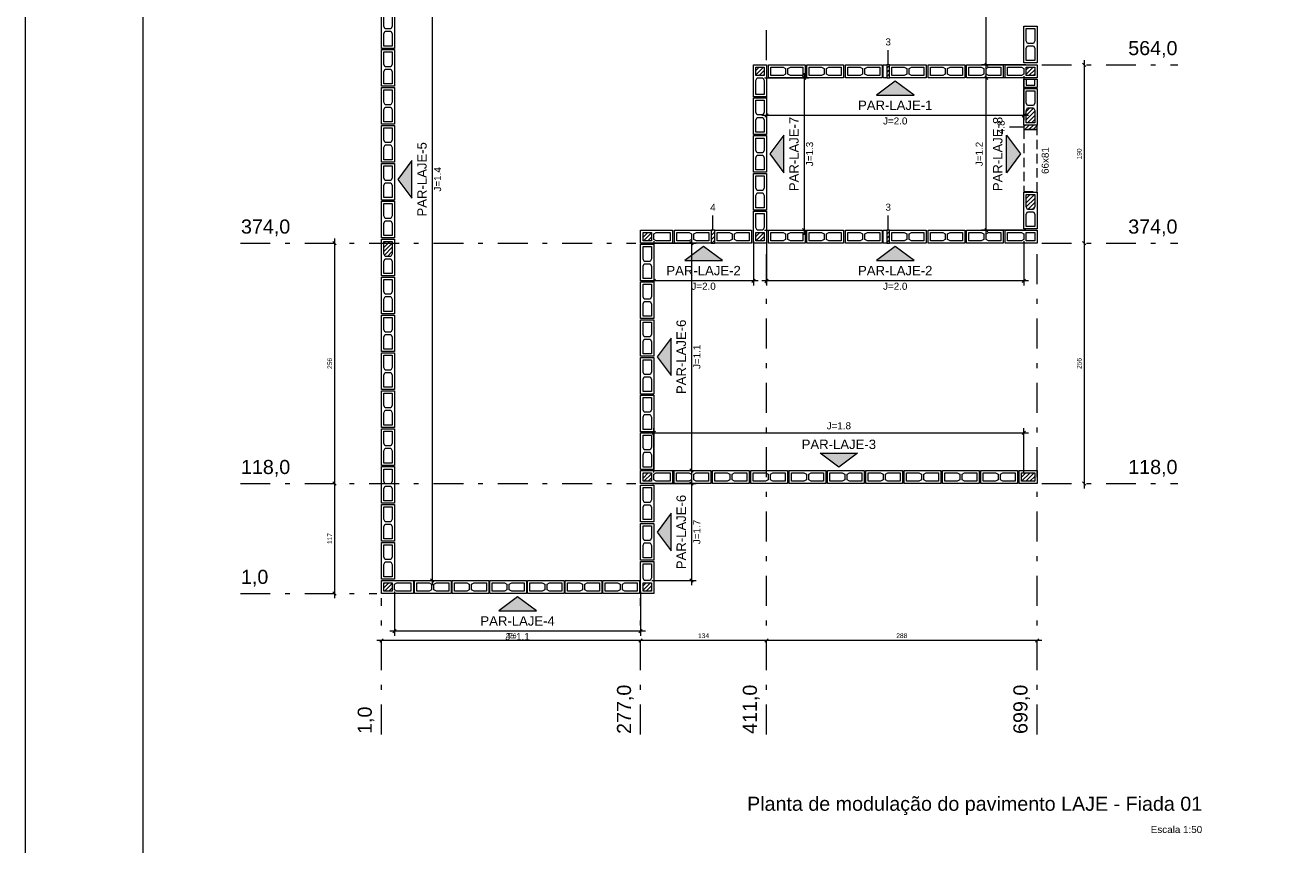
# Model space of a CAD drawing. Header units: millimetres. Extents: x 337 to 624, y -381 to -65.
# Tile 126 of 139: x 442 to 469, y -95 to -77. Entities that reach past the tile are written whole.
import ezdxf

# ---------------------------------------------------------------- set-up
doc = ezdxf.new("R2010")
doc.units = ezdxf.units.MM
doc.header["$MEASUREMENT"] = 0
doc.linetypes.add('DASHDOT2', pattern=[1.27, 0.635, -0.3175, 0, -0.3175])
doc.linetypes.add('JIS_02_2.0', pattern=[0.3, 0.2, -0.1])
for name, color, linetype, lineweight in [('Cotas', 7, 'Continuous', 5), ('Nível 1', 142, 'Continuous', 0), ('PA-Ajustes', 8, 'Continuous', 5), ('PA-Eixos', 9, 'DASHDOT2', 13), ('PA-Graute', 8, 'Continuous', 0), ('PA-Portas', 6, 'JIS_02_2.0', 0), ('PA-Títulos', 7, 'Continuous', 0), ('PE-Contrafiamento L', 1, 'Continuous', 13), ('PE-Inteiro', 7, 'Continuous', 5), ('PE-Meio', 1, 'Continuous', 5), ('PE-Pastilha', 3, 'Continuous', 5), ('PE-Textos paredes', 7, 'Continuous', 5), ('PRANCHA 01', 7, 'Continuous', 20), ('Texto da cota', 7, 'Continuous', 0), ('Textos', 7, 'Continuous', 5)]:
    doc.layers.add(name, color=color, linetype=linetype, lineweight=lineweight)
doc.styles.add('Arial', font='arial.ttf')
pattern_1 = [(45, (385.778884, -227.246476), (-0.044194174, 0.044194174), [])]

msp = doc.modelspace()

# ---------------------------------------------------------------- hatches: boundary and pattern name
at = {"layer": 'PA-Ajustes', "linetype": 'Continuous'}
h = msp.add_hatch(dxfattribs=at)
h.set_pattern_fill('ANSI31', color=8, scale=0.5, style=0)
h.set_pattern_definition(pattern_1)
h.paths.add_polyline_path([(459.9952, -77.9133), (459.9952, -78.1933), (460.0552, -78.1933), (460.0552, -77.9133)])
h = msp.add_hatch(dxfattribs=at)
h.set_pattern_fill('ANSI31', color=8, scale=0.5, style=0)
h.set_pattern_definition(pattern_1)
h.paths.add_polyline_path([(463.1952, -79.1973), (462.9152, -79.1973), (462.9152, -79.2933), (463.1952, -79.2933)])
h = msp.add_hatch(dxfattribs=at)
h.set_pattern_fill('ANSI31', color=8, scale=0.5, style=0)
h.set_pattern_definition(pattern_1)
h.paths.add_polyline_path([(456.255, -81.4333), (456.255, -81.7133), (456.3352, -81.7133), (456.3352, -81.4333)])
h = msp.add_hatch(dxfattribs=at)
h.set_pattern_fill('ANSI31', color=8, scale=0.5, style=0)
h.set_pattern_definition(pattern_1)
h.paths.add_polyline_path([(459.9952, -81.4333), (459.9952, -81.7133), (460.0552, -81.7133), (460.0552, -81.4333)])
at = {"layer": 'PA-Graute', "linetype": 'Continuous'}
h = msp.add_hatch(dxfattribs=at)
h.set_pattern_fill('ANSI31', color=8, scale=0.5, style=0)
h.set_pattern_definition(pattern_1)
h.paths.add_polyline_path([(457.3852, -77.9633), (457.3852, -78.1433), (457.2052, -78.1433), (457.2052, -77.9633)])
h = msp.add_hatch(dxfattribs=at)
h.set_pattern_fill('ANSI31', color=8, scale=0.5, style=0)
h.set_pattern_definition(pattern_1)
h.paths.add_polyline_path([(463.1452, -78.1433), (462.9652, -78.1433), (462.9652, -77.9633), (463.1452, -77.9633)])
h = msp.add_hatch(dxfattribs=at)
h.set_pattern_fill('ANSI31', color=8, scale=0.5, style=0)
h.set_pattern_definition(pattern_1)
h.paths.add_polyline_path([(462.9652, -79.1473), (462.9652, -78.8843), (462.9932, -78.8323), (463.1172, -78.8323), (463.1452, -78.8843), (463.1452, -79.1473)])
h = msp.add_hatch(dxfattribs=at)
h.set_pattern_fill('ANSI31', color=8, scale=0.5, style=0)
h.set_pattern_definition(pattern_1)
h.paths.add_polyline_path([(463.1452, -80.6793), (463.1452, -80.9423), (463.1172, -80.9943), (462.9932, -80.9943), (462.9652, -80.9423), (462.9652, -80.6793)])
h = msp.add_hatch(dxfattribs=at)
h.set_pattern_fill('ANSI31', color=8, scale=0.5, style=0)
h.set_pattern_definition(pattern_1)
h.paths.add_polyline_path([(454.805, -81.4833), (454.985, -81.4833), (454.985, -81.6633), (454.805, -81.6633)])
h = msp.add_hatch(dxfattribs=at)
h.set_pattern_fill('ANSI31', color=8, scale=0.5, style=0)
h.set_pattern_definition(pattern_1)
h.paths.add_polyline_path([(457.2052, -81.6633), (457.2052, -81.4833), (457.3852, -81.4833), (457.3852, -81.6633)])
h = msp.add_hatch(dxfattribs=at)
h.set_pattern_fill('ANSI31', color=8, scale=0.5, style=0)
h.set_pattern_definition(pattern_1)
h.paths.add_polyline_path([(449.465, -81.678), (449.465, -81.941), (449.437, -81.993), (449.313, -81.993), (449.285, -81.941), (449.285, -81.678)])
h = msp.add_hatch(dxfattribs=at)
h.set_pattern_fill('ANSI31', color=8, scale=0.5, style=0)
h.set_pattern_definition(pattern_1)
h.paths.add_polyline_path([(454.805, -86.6035), (454.985, -86.6035), (454.985, -86.7835), (454.805, -86.7835)])
h = msp.add_hatch(dxfattribs=at)
h.set_pattern_fill('ANSI31', color=8, scale=0.5, style=0)
h.set_pattern_definition(pattern_1)
h.paths.add_polyline_path([(463.1452, -86.7835), (462.8652, -86.7835), (462.8652, -86.6035), (463.1452, -86.6035)])
h = msp.add_hatch(dxfattribs=at)
h.set_pattern_fill('ANSI31', color=8, scale=0.5, style=0)
h.set_pattern_definition(pattern_1)
h.paths.add_polyline_path([(449.285, -88.9435), (449.465, -88.9435), (449.465, -89.1235), (449.285, -89.1235)])
h = msp.add_hatch(dxfattribs=at)
h.set_pattern_fill('ANSI31', color=8, scale=0.5, style=0)
h.set_pattern_definition(pattern_1)
h.paths.add_polyline_path([(454.805, -89.1235), (454.805, -88.9435), (454.985, -88.9435), (454.985, -89.1235)])
at = {"layer": 'PE-Textos paredes', "linetype": 'Continuous'}
for points in [[(460.1752, -78.2633), (459.7752, -78.5633), (460.5752, -78.5633)], [(457.5052, -79.8133), (457.8052, -80.2133), (457.8052, -79.4133)], [(462.8452, -79.8133), (462.5452, -80.2133), (462.5452, -79.4133)], [(449.585, -80.3534), (449.885, -80.7534), (449.885, -79.9534)], [(456.0951, -81.7833), (455.6951, -82.0833), (456.4951, -82.0833)], [(460.1752, -81.7833), (459.7752, -82.0833), (460.5752, -82.0833)], [(455.105, -84.1334), (455.405, -84.5334), (455.405, -83.7334)], [(458.9751, -86.4835), (458.5751, -86.1835), (459.3751, -86.1835)], [(455.105, -87.8635), (455.405, -88.2635), (455.405, -87.4635)], [(452.135, -89.2435), (451.735, -89.5435), (452.535, -89.5435)]]:
    msp.add_hatch(color=7, dxfattribs=at).paths.add_polyline_path(points)

# ---------------------------------------------------------------- linework, layer by layer
at = {"layer": 'Cotas'}
for p, q in [((450.315, -71.7133), (450.315, -88.9935)), ((462.1152, -78.0133), (462.1152, -72.9733)), ((464.1952, -77.8133), (464.1952, -81.8133)), ((458.2352, -78.0933), (458.2352, -81.5333)), ((462.9552, -77.9133), (462.0152, -77.9133)), ((462.1505, -77.9487), (462.0798, -77.8779)), ((462.1152, -81.5333), (462.1152, -78.0933)), ((464.1598, -77.8779), (464.2305, -77.9487)), ((457.3952, -78.1933), (458.3352, -78.1933)), ((457.4352, -78.1533), (457.4352, -79.0933)), ((458.1998, -78.1579), (458.2705, -78.2287)), ((462.9552, -78.1933), (462.0152, -78.1933)), ((462.1505, -78.2287), (462.0798, -78.1579)), ((462.9152, -78.1533), (462.9152, -79.0933)), ((463.0152, -78.9933), (457.3352, -78.9933)), ((457.4705, -78.9579), (457.3998, -79.0287)), ((462.9505, -78.9579), (462.8798, -79.0287)), ((448.235, -81.6133), (448.235, -86.9335)), ((455.835, -81.6133), (455.835, -86.6535)), ((457.3952, -81.4333), (458.3352, -81.4333)), ((458.1998, -81.3979), (458.2705, -81.4687)), ((462.9552, -81.4333), (462.0152, -81.4333)), ((462.1505, -81.4687), (462.0798, -81.3979)), ((464.1952, -81.6133), (464.1952, -86.9335)), ((448.1996, -81.6779), (448.2703, -81.7487)), ((454.995, -81.7133), (455.935, -81.7133)), ((455.035, -81.6733), (455.035, -82.6133)), ((455.7996, -81.6779), (455.8703, -81.7487)), ((457.1552, -81.6733), (457.1552, -82.6133)), ((457.4352, -81.6733), (457.4352, -82.6133)), ((462.9152, -81.6733), (462.9152, -82.6133)), ((464.1598, -81.6779), (464.2305, -81.7487)), ((464.1598, -81.6779), (464.2305, -81.7487)), ((457.2552, -82.5133), (454.935, -82.5133)), ((455.0703, -82.4779), (454.9996, -82.5487)), ((457.1905, -82.4779), (457.1198, -82.5487)), ((463.0152, -82.5133), (457.3352, -82.5133)), ((457.4705, -82.4779), (457.3998, -82.5487)), ((462.9505, -82.4779), (462.8798, -82.5487)), ((455.035, -86.5935), (455.035, -85.6535)), ((462.9152, -86.5935), (462.9152, -85.6535)), ((454.935, -85.7535), (463.0152, -85.7535)), ((454.9996, -85.7889), (455.0703, -85.7181)), ((462.8798, -85.7889), (462.9505, -85.7181)), ((448.235, -86.7335), (448.235, -89.2735)), ((454.995, -86.5535), (455.935, -86.5535)), ((455.7996, -86.5181), (455.8703, -86.5889)), ((455.835, -86.7335), (455.835, -88.9935)), ((448.1996, -86.7981), (448.2703, -86.8689)), ((448.1996, -86.7981), (448.2703, -86.8689)), ((454.995, -86.8335), (455.935, -86.8335)), ((455.7996, -86.7981), (455.8703, -86.8689)), ((464.1598, -86.7981), (464.2305, -86.8689)), ((449.475, -88.8935), (450.415, -88.8935)), ((450.2796, -88.8581), (450.3503, -88.9289)), ((454.995, -88.8935), (455.935, -88.8935)), ((455.7996, -88.8581), (455.8703, -88.9289)), ((448.1996, -89.1381), (448.2703, -89.2089)), ((449.515, -89.1335), (449.515, -90.0735)), ((454.755, -89.1335), (454.755, -90.0735)), ((454.855, -89.9735), (449.415, -89.9735)), ((449.5503, -89.9381), (449.4796, -90.0089)), ((454.7903, -89.9381), (454.7196, -90.0089)), ((454.855, -90.1735), (449.135, -90.1735)), ((449.2703, -90.1381), (449.1996, -90.2089)), ((457.5352, -90.1735), (454.655, -90.1735)), ((454.7903, -90.1381), (454.7196, -90.2089)), ((454.7903, -90.1381), (454.7196, -90.2089)), ((463.2952, -90.1735), (457.3352, -90.1735)), ((457.4705, -90.1381), (457.3998, -90.2089)), ((457.4705, -90.1381), (457.3998, -90.2089)), ((463.2305, -90.1381), (463.1598, -90.2089))]:
    msp.add_line(p, q, dxfattribs=at)
for points in [[(460.0252, -77.9033), (460.0252, -77.6033)], [(462.9052, -79.2453), (462.6052, -79.2453)], [(456.2951, -81.4233), (456.2951, -81.1233)], [(460.0252, -81.4233), (460.0252, -81.1233)]]:
    msp.add_lwpolyline(points, dxfattribs=at)
at = {"layer": 'PA-Ajustes', "linetype": 'Continuous'}
for points in [[(459.9952, -77.9133), (459.9952, -78.1933), (460.0552, -78.1933), (460.0552, -77.9133), (459.9952, -77.9133)], [(463.1952, -79.1973), (462.9152, -79.1973), (462.9152, -79.2933), (463.1952, -79.2933), (463.1952, -79.1973)], [(456.255, -81.4333), (456.255, -81.7133), (456.3352, -81.7133), (456.3352, -81.4333), (456.255, -81.4333)], [(459.9952, -81.4333), (459.9952, -81.7133), (460.0552, -81.7133), (460.0552, -81.4333), (459.9952, -81.4333)]]:
    msp.add_lwpolyline(points, dxfattribs=at)
at = {"layer": 'PA-Eixos'}
for p, q in [((457.4352, -77.8133), (457.4352, -68.5333)), ((463.2952, -77.9133), (466.1952, -77.9133)), ((446.235, -81.7133), (454.655, -81.7133)), ((457.4352, -92.1735), (457.4352, -81.8133)), ((463.1952, -92.1735), (463.1952, -81.8133)), ((463.2952, -81.7133), (466.1952, -81.7133)), ((446.235, -86.8335), (454.655, -86.8335)), ((463.2952, -86.8335), (466.1952, -86.8335)), ((446.235, -89.1735), (449.135, -89.1735)), ((449.235, -92.1735), (449.235, -89.2735)), ((454.755, -92.1735), (454.755, -89.2735))]:
    msp.add_line(p, q, dxfattribs=at)
at = {"layer": 'PA-Portas'}
msp.add_lwpolyline([(463.1952, -79.2933), (462.9152, -79.2933), (462.9152, -80.6133), (463.1952, -80.6133), (463.1952, -79.2933)], dxfattribs=at)
at = {"layer": 'PE-Contrafiamento L', "linetype": 'Continuous'}
for points in [[(457.4352, -77.9133), (457.4352, -78.5933), (457.1552, -78.5933), (457.1552, -77.9133), (457.4352, -77.9133)], [(463.1952, -78.1933), (462.5152, -78.1933), (462.5152, -77.9133), (463.1952, -77.9133), (463.1952, -78.1933)], [(457.1552, -81.7133), (457.1552, -81.0333), (457.4352, -81.0333), (457.4352, -81.7133), (457.1552, -81.7133)], [(454.755, -81.4333), (455.435, -81.4333), (455.435, -81.7133), (454.755, -81.7133), (454.755, -81.4333)], [(463.1952, -81.7133), (462.5152, -81.7133), (462.5152, -81.4333), (463.1952, -81.4333), (463.1952, -81.7133)], [(454.755, -86.5535), (455.435, -86.5535), (455.435, -86.8335), (454.755, -86.8335), (454.755, -86.5535)], [(454.755, -89.1735), (454.755, -88.4935), (455.035, -88.4935), (455.035, -89.1735), (454.755, -89.1735)], [(449.235, -88.8935), (449.915, -88.8935), (449.915, -89.1735), (449.235, -89.1735), (449.235, -88.8935)]]:
    msp.add_lwpolyline(points, dxfattribs=at)
at = {"layer": 'PE-Contrafiamento L', "linetype": 'Continuous', "lineweight": 5}
for points in [[(457.3852, -77.9633), (457.3852, -78.1433), (457.2052, -78.1433), (457.2052, -77.9633), (457.3852, -77.9633)], [(462.9152, -78.1153), (462.8632, -78.1433), (462.5652, -78.1433), (462.5652, -77.9633), (462.8632, -77.9633), (462.9152, -77.9913), (462.9152, -78.1153)], [(463.1452, -78.1433), (462.9652, -78.1433), (462.9652, -77.9633), (463.1452, -77.9633), (463.1452, -78.1433)], [(457.3572, -78.1933), (457.3852, -78.2453), (457.3852, -78.5433), (457.2052, -78.5433), (457.2052, -78.2453), (457.2332, -78.1933), (457.3572, -78.1933)], [(457.2332, -81.4333), (457.2052, -81.3813), (457.2052, -81.0833), (457.3852, -81.0833), (457.3852, -81.3813), (457.3572, -81.4333), (457.2332, -81.4333)], [(454.805, -81.4833), (454.985, -81.4833), (454.985, -81.6633), (454.805, -81.6633), (454.805, -81.4833)], [(455.035, -81.5113), (455.087, -81.4833), (455.385, -81.4833), (455.385, -81.6633), (455.087, -81.6633), (455.035, -81.6353), (455.035, -81.5113)], [(457.2052, -81.6633), (457.2052, -81.4833), (457.3852, -81.4833), (457.3852, -81.6633), (457.2052, -81.6633)], [(462.9152, -81.6353), (462.8632, -81.6633), (462.5652, -81.6633), (462.5652, -81.4833), (462.8632, -81.4833), (462.9152, -81.5113), (462.9152, -81.6353)], [(463.1452, -81.6633), (462.9652, -81.6633), (462.9652, -81.4833), (463.1452, -81.4833), (463.1452, -81.6633)], [(454.805, -86.6035), (454.985, -86.6035), (454.985, -86.7835), (454.805, -86.7835), (454.805, -86.6035)], [(455.035, -86.6315), (455.087, -86.6035), (455.385, -86.6035), (455.385, -86.7835), (455.087, -86.7835), (455.035, -86.7555), (455.035, -86.6315)], [(454.833, -88.8935), (454.805, -88.8415), (454.805, -88.5435), (454.985, -88.5435), (454.985, -88.8415), (454.957, -88.8935), (454.833, -88.8935)], [(449.285, -88.9435), (449.465, -88.9435), (449.465, -89.1235), (449.285, -89.1235), (449.285, -88.9435)], [(449.515, -88.9715), (449.567, -88.9435), (449.865, -88.9435), (449.865, -89.1235), (449.567, -89.1235), (449.515, -89.0955), (449.515, -88.9715)], [(454.805, -89.1235), (454.805, -88.9435), (454.985, -88.9435), (454.985, -89.1235), (454.805, -89.1235)]]:
    msp.add_lwpolyline(points, dxfattribs=at)
at = {"layer": 'PE-Inteiro', "linetype": 'Continuous'}
for points in [[(449.235, -77.5643), (449.235, -76.7843), (449.515, -76.7843), (449.515, -77.5643), (449.235, -77.5643)], [(463.1952, -77.0933), (463.1952, -77.8733), (462.9152, -77.8733), (462.9152, -77.0933), (463.1952, -77.0933)], [(449.235, -78.3716), (449.235, -77.5916), (449.515, -77.5916), (449.515, -78.3716), (449.235, -78.3716)], [(457.4752, -77.9133), (458.2552, -77.9133), (458.2552, -78.1933), (457.4752, -78.1933), (457.4752, -77.9133)], [(458.2952, -77.9133), (459.0752, -77.9133), (459.0752, -78.1933), (458.2952, -78.1933), (458.2952, -77.9133)], [(459.1152, -77.9133), (459.8952, -77.9133), (459.8952, -78.1933), (459.1152, -78.1933), (459.1152, -77.9133)], [(460.0552, -77.9133), (460.8352, -77.9133), (460.8352, -78.1933), (460.0552, -78.1933), (460.0552, -77.9133)], [(460.8752, -77.9133), (461.6552, -77.9133), (461.6552, -78.1933), (460.8752, -78.1933), (460.8752, -77.9133)], [(461.6952, -77.9133), (462.4752, -77.9133), (462.4752, -78.1933), (461.6952, -78.1933), (461.6952, -77.9133)], [(449.235, -79.1788), (449.235, -78.3988), (449.515, -78.3988), (449.515, -79.1788), (449.235, -79.1788)], [(457.1552, -79.3983), (457.1552, -78.6183), (457.4352, -78.6183), (457.4352, -79.3983), (457.1552, -79.3983)], [(463.1952, -78.4173), (463.1952, -79.1973), (462.9152, -79.1973), (462.9152, -78.4173), (463.1952, -78.4173)], [(449.235, -79.9861), (449.235, -79.2061), (449.515, -79.2061), (449.515, -79.9861), (449.235, -79.9861)], [(457.1552, -80.2033), (457.1552, -79.4233), (457.4352, -79.4233), (457.4352, -80.2033), (457.1552, -80.2033)], [(449.235, -80.7934), (449.235, -80.0134), (449.515, -80.0134), (449.515, -80.7934), (449.235, -80.7934)], [(457.1552, -81.0083), (457.1552, -80.2283), (457.4352, -80.2283), (457.4352, -81.0083), (457.1552, -81.0083)], [(449.235, -81.6007), (449.235, -80.8207), (449.515, -80.8207), (449.515, -81.6007), (449.235, -81.6007)], [(463.1952, -80.6293), (463.1952, -81.4093), (462.9152, -81.4093), (462.9152, -80.6293), (463.1952, -80.6293)], [(449.235, -82.408), (449.235, -81.628), (449.515, -81.628), (449.515, -82.408), (449.235, -82.408)], [(455.475, -81.4333), (456.255, -81.4333), (456.255, -81.7133), (455.475, -81.7133), (455.475, -81.4333)], [(456.3352, -81.4333), (457.1152, -81.4333), (457.1152, -81.7133), (456.3352, -81.7133), (456.3352, -81.4333)], [(457.4752, -81.4333), (458.2552, -81.4333), (458.2552, -81.7133), (457.4752, -81.7133), (457.4752, -81.4333)], [(458.2952, -81.4333), (459.0752, -81.4333), (459.0752, -81.7133), (458.2952, -81.7133), (458.2952, -81.4333)], [(459.1152, -81.4333), (459.8952, -81.4333), (459.8952, -81.7133), (459.1152, -81.7133), (459.1152, -81.4333)], [(460.0552, -81.4333), (460.8352, -81.4333), (460.8352, -81.7133), (460.0552, -81.7133), (460.0552, -81.4333)], [(460.8752, -81.4333), (461.6552, -81.4333), (461.6552, -81.7133), (460.8752, -81.7133), (460.8752, -81.4333)], [(461.6952, -81.4333), (462.4752, -81.4333), (462.4752, -81.7133), (461.6952, -81.7133), (461.6952, -81.4333)], [(454.755, -82.5162), (454.755, -81.7362), (455.035, -81.7362), (455.035, -82.5162), (454.755, -82.5162)], [(449.235, -83.2152), (449.235, -82.4352), (449.515, -82.4352), (449.515, -83.2152), (449.235, -83.2152)], [(454.755, -83.3191), (454.755, -82.5391), (455.035, -82.5391), (455.035, -83.3191), (454.755, -83.3191)], [(449.235, -84.0225), (449.235, -83.2425), (449.515, -83.2425), (449.515, -84.0225), (449.235, -84.0225)], [(454.755, -84.122), (454.755, -83.342), (455.035, -83.342), (455.035, -84.122), (454.755, -84.122)], [(449.235, -84.8298), (449.235, -84.0498), (449.515, -84.0498), (449.515, -84.8298), (449.235, -84.8298)], [(454.755, -84.9248), (454.755, -84.1448), (455.035, -84.1448), (455.035, -84.9248), (454.755, -84.9248)], [(449.235, -85.6371), (449.235, -84.8571), (449.515, -84.8571), (449.515, -85.6371), (449.235, -85.6371)], [(454.755, -85.7277), (454.755, -84.9477), (455.035, -84.9477), (455.035, -85.7277), (454.755, -85.7277)], [(449.235, -86.4444), (449.235, -85.6644), (449.515, -85.6644), (449.515, -86.4444), (449.235, -86.4444)], [(454.755, -86.5306), (454.755, -85.7506), (455.035, -85.7506), (455.035, -86.5306), (454.755, -86.5306)], [(449.235, -87.2517), (449.235, -86.4717), (449.515, -86.4717), (449.515, -87.2517), (449.235, -87.2517)], [(456.251, -86.8335), (455.471, -86.8335), (455.471, -86.5535), (456.251, -86.5535), (456.251, -86.8335)], [(457.067, -86.8335), (456.287, -86.8335), (456.287, -86.5535), (457.067, -86.5535), (457.067, -86.8335)], [(457.883, -86.8335), (457.103, -86.8335), (457.103, -86.5535), (457.883, -86.5535), (457.883, -86.8335)], [(458.699, -86.8335), (457.919, -86.8335), (457.919, -86.5535), (458.699, -86.5535), (458.699, -86.8335)], [(459.5151, -86.8335), (458.7351, -86.8335), (458.7351, -86.5535), (459.5151, -86.5535), (459.5151, -86.8335)], [(460.3311, -86.8335), (459.5511, -86.8335), (459.5511, -86.5535), (460.3311, -86.5535), (460.3311, -86.8335)], [(461.1471, -86.8335), (460.3671, -86.8335), (460.3671, -86.5535), (461.1471, -86.5535), (461.1471, -86.8335)], [(461.9631, -86.8335), (461.1831, -86.8335), (461.1831, -86.5535), (461.9631, -86.5535), (461.9631, -86.8335)], [(462.7791, -86.8335), (461.9991, -86.8335), (461.9991, -86.5535), (462.7791, -86.5535), (462.7791, -86.8335)], [(454.755, -87.6468), (454.755, -86.8668), (455.035, -86.8668), (455.035, -87.6468), (454.755, -87.6468)], [(449.235, -88.0589), (449.235, -87.2789), (449.515, -87.2789), (449.515, -88.0589), (449.235, -88.0589)], [(454.755, -88.4602), (454.755, -87.6802), (455.035, -87.6802), (455.035, -88.4602), (454.755, -88.4602)], [(449.235, -88.8662), (449.235, -88.0862), (449.515, -88.0862), (449.515, -88.8662), (449.235, -88.8662)], [(449.9378, -88.8935), (450.7178, -88.8935), (450.7178, -89.1735), (449.9378, -89.1735), (449.9378, -88.8935)], [(450.7407, -88.8935), (451.5207, -88.8935), (451.5207, -89.1735), (450.7407, -89.1735), (450.7407, -88.8935)], [(451.5435, -88.8935), (452.3235, -88.8935), (452.3235, -89.1735), (451.5435, -89.1735), (451.5435, -88.8935)], [(452.3464, -88.8935), (453.1264, -88.8935), (453.1264, -89.1735), (452.3464, -89.1735), (452.3464, -88.8935)], [(453.1493, -88.8935), (453.9293, -88.8935), (453.9293, -89.1735), (453.1493, -89.1735), (453.1493, -88.8935)], [(453.9521, -88.8935), (454.7321, -88.8935), (454.7321, -89.1735), (453.9521, -89.1735), (453.9521, -88.8935)]]:
    msp.add_lwpolyline(points, dxfattribs=at)
at = {"layer": 'PE-Inteiro', "linetype": 'Continuous', "lineweight": 5}
for points in [[(449.465, -76.8343), (449.465, -77.0973), (449.437, -77.1493), (449.313, -77.1493), (449.285, -77.0973), (449.285, -76.8343), (449.465, -76.8343)], [(449.285, -77.5143), (449.285, -77.2513), (449.313, -77.1993), (449.437, -77.1993), (449.465, -77.2513), (449.465, -77.5143), (449.285, -77.5143)], [(463.1452, -77.1433), (463.1452, -77.4063), (463.1172, -77.4583), (462.9932, -77.4583), (462.9652, -77.4063), (462.9652, -77.1433), (463.1452, -77.1433)], [(462.9652, -77.8233), (462.9652, -77.5603), (462.9932, -77.5083), (463.1172, -77.5083), (463.1452, -77.5603), (463.1452, -77.8233), (462.9652, -77.8233)], [(449.465, -77.6416), (449.465, -77.9046), (449.437, -77.9566), (449.313, -77.9566), (449.285, -77.9046), (449.285, -77.6416), (449.465, -77.6416)], [(449.285, -78.3216), (449.285, -78.0586), (449.313, -78.0066), (449.437, -78.0066), (449.465, -78.0586), (449.465, -78.3216), (449.285, -78.3216)], [(457.5252, -77.9633), (457.7882, -77.9633), (457.8402, -77.9913), (457.8402, -78.1153), (457.7882, -78.1433), (457.5252, -78.1433), (457.5252, -77.9633)], [(458.2052, -78.1433), (457.9422, -78.1433), (457.8902, -78.1153), (457.8902, -77.9913), (457.9422, -77.9633), (458.2052, -77.9633), (458.2052, -78.1433)], [(458.3452, -77.9633), (458.6082, -77.9633), (458.6602, -77.9913), (458.6602, -78.1153), (458.6082, -78.1433), (458.3452, -78.1433), (458.3452, -77.9633)], [(459.0252, -78.1433), (458.7622, -78.1433), (458.7102, -78.1153), (458.7102, -77.9913), (458.7622, -77.9633), (459.0252, -77.9633), (459.0252, -78.1433)], [(459.1652, -77.9633), (459.4282, -77.9633), (459.4802, -77.9913), (459.4802, -78.1153), (459.4282, -78.1433), (459.1652, -78.1433), (459.1652, -77.9633)], [(459.8452, -78.1433), (459.5822, -78.1433), (459.5302, -78.1153), (459.5302, -77.9913), (459.5822, -77.9633), (459.8452, -77.9633), (459.8452, -78.1433)], [(460.1052, -77.9633), (460.3682, -77.9633), (460.4202, -77.9913), (460.4202, -78.1153), (460.3682, -78.1433), (460.1052, -78.1433), (460.1052, -77.9633)], [(460.7852, -78.1433), (460.5222, -78.1433), (460.4702, -78.1153), (460.4702, -77.9913), (460.5222, -77.9633), (460.7852, -77.9633), (460.7852, -78.1433)], [(460.9252, -77.9633), (461.1882, -77.9633), (461.2402, -77.9913), (461.2402, -78.1153), (461.1882, -78.1433), (460.9252, -78.1433), (460.9252, -77.9633)], [(461.6052, -78.1433), (461.3422, -78.1433), (461.2902, -78.1153), (461.2902, -77.9913), (461.3422, -77.9633), (461.6052, -77.9633), (461.6052, -78.1433)], [(461.7452, -77.9633), (462.0082, -77.9633), (462.0602, -77.9913), (462.0602, -78.1153), (462.0082, -78.1433), (461.7452, -78.1433), (461.7452, -77.9633)], [(462.4252, -78.1433), (462.1622, -78.1433), (462.1102, -78.1153), (462.1102, -77.9913), (462.1622, -77.9633), (462.4252, -77.9633), (462.4252, -78.1433)], [(449.465, -78.4488), (449.465, -78.7118), (449.437, -78.7638), (449.313, -78.7638), (449.285, -78.7118), (449.285, -78.4488), (449.465, -78.4488)], [(457.3852, -78.6683), (457.3852, -78.9313), (457.3572, -78.9833), (457.2332, -78.9833), (457.2052, -78.9313), (457.2052, -78.6683), (457.3852, -78.6683)], [(463.1452, -78.4673), (463.1452, -78.7303), (463.1172, -78.7823), (462.9932, -78.7823), (462.9652, -78.7303), (462.9652, -78.4673), (463.1452, -78.4673)], [(449.285, -79.1288), (449.285, -78.8658), (449.313, -78.8138), (449.437, -78.8138), (449.465, -78.8658), (449.465, -79.1288), (449.285, -79.1288)], [(462.9652, -79.1473), (462.9652, -78.8843), (462.9932, -78.8323), (463.1172, -78.8323), (463.1452, -78.8843), (463.1452, -79.1473), (462.9652, -79.1473)], [(457.2052, -79.3483), (457.2052, -79.0853), (457.2332, -79.0333), (457.3572, -79.0333), (457.3852, -79.0853), (457.3852, -79.3483), (457.2052, -79.3483)], [(449.465, -79.2561), (449.465, -79.5191), (449.437, -79.5711), (449.313, -79.5711), (449.285, -79.5191), (449.285, -79.2561), (449.465, -79.2561)], [(457.3852, -79.4733), (457.3852, -79.7363), (457.3572, -79.7883), (457.2332, -79.7883), (457.2052, -79.7363), (457.2052, -79.4733), (457.3852, -79.4733)], [(449.285, -79.9361), (449.285, -79.6731), (449.313, -79.6211), (449.437, -79.6211), (449.465, -79.6731), (449.465, -79.9361), (449.285, -79.9361)], [(457.2052, -80.1533), (457.2052, -79.8903), (457.2332, -79.8383), (457.3572, -79.8383), (457.3852, -79.8903), (457.3852, -80.1533), (457.2052, -80.1533)], [(449.465, -80.0634), (449.465, -80.3264), (449.437, -80.3784), (449.313, -80.3784), (449.285, -80.3264), (449.285, -80.0634), (449.465, -80.0634)], [(457.3852, -80.2783), (457.3852, -80.5413), (457.3572, -80.5933), (457.2332, -80.5933), (457.2052, -80.5413), (457.2052, -80.2783), (457.3852, -80.2783)], [(449.285, -80.7434), (449.285, -80.4804), (449.313, -80.4284), (449.437, -80.4284), (449.465, -80.4804), (449.465, -80.7434), (449.285, -80.7434)], [(457.2052, -80.9583), (457.2052, -80.6953), (457.2332, -80.6433), (457.3572, -80.6433), (457.3852, -80.6953), (457.3852, -80.9583), (457.2052, -80.9583)], [(463.1452, -80.6793), (463.1452, -80.9423), (463.1172, -80.9943), (462.9932, -80.9943), (462.9652, -80.9423), (462.9652, -80.6793), (463.1452, -80.6793)], [(449.465, -80.8707), (449.465, -81.1337), (449.437, -81.1857), (449.313, -81.1857), (449.285, -81.1337), (449.285, -80.8707), (449.465, -80.8707)], [(462.9652, -81.3593), (462.9652, -81.0963), (462.9932, -81.0443), (463.1172, -81.0443), (463.1452, -81.0963), (463.1452, -81.3593), (462.9652, -81.3593)], [(449.285, -81.5507), (449.285, -81.2877), (449.313, -81.2357), (449.437, -81.2357), (449.465, -81.2877), (449.465, -81.5507), (449.285, -81.5507)], [(455.525, -81.4833), (455.788, -81.4833), (455.84, -81.5113), (455.84, -81.6353), (455.788, -81.6633), (455.525, -81.6633), (455.525, -81.4833)], [(456.205, -81.6633), (455.942, -81.6633), (455.89, -81.6353), (455.89, -81.5113), (455.942, -81.4833), (456.205, -81.4833), (456.205, -81.6633)], [(456.3852, -81.4833), (456.6482, -81.4833), (456.7002, -81.5113), (456.7002, -81.6353), (456.6482, -81.6633), (456.3852, -81.6633), (456.3852, -81.4833)], [(457.0652, -81.6633), (456.8022, -81.6633), (456.7502, -81.6353), (456.7502, -81.5113), (456.8022, -81.4833), (457.0652, -81.4833), (457.0652, -81.6633)], [(457.5252, -81.4833), (457.7882, -81.4833), (457.8402, -81.5113), (457.8402, -81.6353), (457.7882, -81.6633), (457.5252, -81.6633), (457.5252, -81.4833)], [(458.2052, -81.6633), (457.9422, -81.6633), (457.8902, -81.6353), (457.8902, -81.5113), (457.9422, -81.4833), (458.2052, -81.4833), (458.2052, -81.6633)], [(458.3452, -81.4833), (458.6082, -81.4833), (458.6602, -81.5113), (458.6602, -81.6353), (458.6082, -81.6633), (458.3452, -81.6633), (458.3452, -81.4833)], [(459.0252, -81.6633), (458.7622, -81.6633), (458.7102, -81.6353), (458.7102, -81.5113), (458.7622, -81.4833), (459.0252, -81.4833), (459.0252, -81.6633)], [(459.1652, -81.4833), (459.4282, -81.4833), (459.4802, -81.5113), (459.4802, -81.6353), (459.4282, -81.6633), (459.1652, -81.6633), (459.1652, -81.4833)], [(459.8452, -81.6633), (459.5822, -81.6633), (459.5302, -81.6353), (459.5302, -81.5113), (459.5822, -81.4833), (459.8452, -81.4833), (459.8452, -81.6633)], [(460.1052, -81.4833), (460.3682, -81.4833), (460.4202, -81.5113), (460.4202, -81.6353), (460.3682, -81.6633), (460.1052, -81.6633), (460.1052, -81.4833)], [(460.7852, -81.6633), (460.5222, -81.6633), (460.4702, -81.6353), (460.4702, -81.5113), (460.5222, -81.4833), (460.7852, -81.4833), (460.7852, -81.6633)], [(460.9252, -81.4833), (461.1882, -81.4833), (461.2402, -81.5113), (461.2402, -81.6353), (461.1882, -81.6633), (460.9252, -81.6633), (460.9252, -81.4833)], [(461.6052, -81.6633), (461.3422, -81.6633), (461.2902, -81.6353), (461.2902, -81.5113), (461.3422, -81.4833), (461.6052, -81.4833), (461.6052, -81.6633)], [(461.7452, -81.4833), (462.0082, -81.4833), (462.0602, -81.5113), (462.0602, -81.6353), (462.0082, -81.6633), (461.7452, -81.6633), (461.7452, -81.4833)], [(462.4252, -81.6633), (462.1622, -81.6633), (462.1102, -81.6353), (462.1102, -81.5113), (462.1622, -81.4833), (462.4252, -81.4833), (462.4252, -81.6633)], [(449.465, -81.678), (449.465, -81.941), (449.437, -81.993), (449.313, -81.993), (449.285, -81.941), (449.285, -81.678), (449.465, -81.678)], [(454.985, -81.7862), (454.985, -82.0492), (454.957, -82.1012), (454.833, -82.1012), (454.805, -82.0492), (454.805, -81.7862), (454.985, -81.7862)], [(449.285, -82.358), (449.285, -82.095), (449.313, -82.043), (449.437, -82.043), (449.465, -82.095), (449.465, -82.358), (449.285, -82.358)], [(454.805, -82.4662), (454.805, -82.2032), (454.833, -82.1512), (454.957, -82.1512), (454.985, -82.2032), (454.985, -82.4662), (454.805, -82.4662)], [(449.465, -82.4852), (449.465, -82.7482), (449.437, -82.8002), (449.313, -82.8002), (449.285, -82.7482), (449.285, -82.4852), (449.465, -82.4852)], [(454.985, -82.5891), (454.985, -82.8521), (454.957, -82.9041), (454.833, -82.9041), (454.805, -82.8521), (454.805, -82.5891), (454.985, -82.5891)], [(449.285, -83.1652), (449.285, -82.9022), (449.313, -82.8502), (449.437, -82.8502), (449.465, -82.9022), (449.465, -83.1652), (449.285, -83.1652)], [(454.805, -83.2691), (454.805, -83.0061), (454.833, -82.9541), (454.957, -82.9541), (454.985, -83.0061), (454.985, -83.2691), (454.805, -83.2691)], [(449.465, -83.2925), (449.465, -83.5555), (449.437, -83.6075), (449.313, -83.6075), (449.285, -83.5555), (449.285, -83.2925), (449.465, -83.2925)], [(454.985, -83.392), (454.985, -83.655), (454.957, -83.707), (454.833, -83.707), (454.805, -83.655), (454.805, -83.392), (454.985, -83.392)], [(449.285, -83.9725), (449.285, -83.7095), (449.313, -83.6575), (449.437, -83.6575), (449.465, -83.7095), (449.465, -83.9725), (449.285, -83.9725)], [(454.805, -84.072), (454.805, -83.809), (454.833, -83.757), (454.957, -83.757), (454.985, -83.809), (454.985, -84.072), (454.805, -84.072)], [(449.465, -84.0998), (449.465, -84.3628), (449.437, -84.4148), (449.313, -84.4148), (449.285, -84.3628), (449.285, -84.0998), (449.465, -84.0998)], [(454.985, -84.1948), (454.985, -84.4578), (454.957, -84.5098), (454.833, -84.5098), (454.805, -84.4578), (454.805, -84.1948), (454.985, -84.1948)], [(449.285, -84.7798), (449.285, -84.5168), (449.313, -84.4648), (449.437, -84.4648), (449.465, -84.5168), (449.465, -84.7798), (449.285, -84.7798)], [(454.805, -84.8748), (454.805, -84.6118), (454.833, -84.5598), (454.957, -84.5598), (454.985, -84.6118), (454.985, -84.8748), (454.805, -84.8748)], [(449.465, -84.9071), (449.465, -85.1701), (449.437, -85.2221), (449.313, -85.2221), (449.285, -85.1701), (449.285, -84.9071), (449.465, -84.9071)], [(454.985, -84.9977), (454.985, -85.2607), (454.957, -85.3127), (454.833, -85.3127), (454.805, -85.2607), (454.805, -84.9977), (454.985, -84.9977)], [(449.285, -85.5871), (449.285, -85.3241), (449.313, -85.2721), (449.437, -85.2721), (449.465, -85.3241), (449.465, -85.5871), (449.285, -85.5871)], [(454.805, -85.6777), (454.805, -85.4147), (454.833, -85.3627), (454.957, -85.3627), (454.985, -85.4147), (454.985, -85.6777), (454.805, -85.6777)], [(449.465, -85.7144), (449.465, -85.9774), (449.437, -86.0294), (449.313, -86.0294), (449.285, -85.9774), (449.285, -85.7144), (449.465, -85.7144)], [(454.985, -85.8006), (454.985, -86.0636), (454.957, -86.1156), (454.833, -86.1156), (454.805, -86.0636), (454.805, -85.8006), (454.985, -85.8006)], [(449.285, -86.3944), (449.285, -86.1314), (449.313, -86.0794), (449.437, -86.0794), (449.465, -86.1314), (449.465, -86.3944), (449.285, -86.3944)], [(454.805, -86.4806), (454.805, -86.2176), (454.833, -86.1656), (454.957, -86.1656), (454.985, -86.2176), (454.985, -86.4806), (454.805, -86.4806)], [(449.465, -86.5217), (449.465, -86.7847), (449.437, -86.8367), (449.313, -86.8367), (449.285, -86.7847), (449.285, -86.5217), (449.465, -86.5217)], [(455.521, -86.6035), (455.784, -86.6035), (455.836, -86.6315), (455.836, -86.7555), (455.784, -86.7835), (455.521, -86.7835), (455.521, -86.6035)], [(456.201, -86.7835), (455.938, -86.7835), (455.886, -86.7555), (455.886, -86.6315), (455.938, -86.6035), (456.201, -86.6035), (456.201, -86.7835)], [(456.337, -86.6035), (456.6, -86.6035), (456.652, -86.6315), (456.652, -86.7555), (456.6, -86.7835), (456.337, -86.7835), (456.337, -86.6035)], [(457.017, -86.7835), (456.754, -86.7835), (456.702, -86.7555), (456.702, -86.6315), (456.754, -86.6035), (457.017, -86.6035), (457.017, -86.7835)], [(457.153, -86.6035), (457.416, -86.6035), (457.468, -86.6315), (457.468, -86.7555), (457.416, -86.7835), (457.153, -86.7835), (457.153, -86.6035)], [(457.833, -86.7835), (457.57, -86.7835), (457.518, -86.7555), (457.518, -86.6315), (457.57, -86.6035), (457.833, -86.6035), (457.833, -86.7835)], [(457.969, -86.6035), (458.232, -86.6035), (458.284, -86.6315), (458.284, -86.7555), (458.232, -86.7835), (457.969, -86.7835), (457.969, -86.6035)], [(458.649, -86.7835), (458.386, -86.7835), (458.334, -86.7555), (458.334, -86.6315), (458.386, -86.6035), (458.649, -86.6035), (458.649, -86.7835)], [(458.7851, -86.6035), (459.0481, -86.6035), (459.1001, -86.6315), (459.1001, -86.7555), (459.0481, -86.7835), (458.7851, -86.7835), (458.7851, -86.6035)], [(459.4651, -86.7835), (459.2021, -86.7835), (459.1501, -86.7555), (459.1501, -86.6315), (459.2021, -86.6035), (459.4651, -86.6035), (459.4651, -86.7835)], [(459.6011, -86.6035), (459.8641, -86.6035), (459.9161, -86.6315), (459.9161, -86.7555), (459.8641, -86.7835), (459.6011, -86.7835), (459.6011, -86.6035)], [(460.2811, -86.7835), (460.0181, -86.7835), (459.9661, -86.7555), (459.9661, -86.6315), (460.0181, -86.6035), (460.2811, -86.6035), (460.2811, -86.7835)], [(460.4171, -86.6035), (460.6801, -86.6035), (460.7321, -86.6315), (460.7321, -86.7555), (460.6801, -86.7835), (460.4171, -86.7835), (460.4171, -86.6035)], [(461.0971, -86.7835), (460.8341, -86.7835), (460.7821, -86.7555), (460.7821, -86.6315), (460.8341, -86.6035), (461.0971, -86.6035), (461.0971, -86.7835)], [(461.2331, -86.6035), (461.4961, -86.6035), (461.5481, -86.6315), (461.5481, -86.7555), (461.4961, -86.7835), (461.2331, -86.7835), (461.2331, -86.6035)], [(461.9131, -86.7835), (461.6501, -86.7835), (461.5981, -86.7555), (461.5981, -86.6315), (461.6501, -86.6035), (461.9131, -86.6035), (461.9131, -86.7835)], [(462.0491, -86.6035), (462.3121, -86.6035), (462.3641, -86.6315), (462.3641, -86.7555), (462.3121, -86.7835), (462.0491, -86.7835), (462.0491, -86.6035)], [(462.7291, -86.7835), (462.4661, -86.7835), (462.4141, -86.7555), (462.4141, -86.6315), (462.4661, -86.6035), (462.7291, -86.6035), (462.7291, -86.7835)], [(449.285, -87.2017), (449.285, -86.9387), (449.313, -86.8867), (449.437, -86.8867), (449.465, -86.9387), (449.465, -87.2017), (449.285, -87.2017)], [(454.985, -86.9168), (454.985, -87.1798), (454.957, -87.2318), (454.833, -87.2318), (454.805, -87.1798), (454.805, -86.9168), (454.985, -86.9168)], [(454.805, -87.5968), (454.805, -87.3338), (454.833, -87.2818), (454.957, -87.2818), (454.985, -87.3338), (454.985, -87.5968), (454.805, -87.5968)], [(449.465, -87.3289), (449.465, -87.5919), (449.437, -87.6439), (449.313, -87.6439), (449.285, -87.5919), (449.285, -87.3289), (449.465, -87.3289)], [(449.285, -88.0089), (449.285, -87.7459), (449.313, -87.6939), (449.437, -87.6939), (449.465, -87.7459), (449.465, -88.0089), (449.285, -88.0089)], [(454.985, -87.7302), (454.985, -87.9932), (454.957, -88.0452), (454.833, -88.0452), (454.805, -87.9932), (454.805, -87.7302), (454.985, -87.7302)], [(454.805, -88.4102), (454.805, -88.1472), (454.833, -88.0952), (454.957, -88.0952), (454.985, -88.1472), (454.985, -88.4102), (454.805, -88.4102)], [(449.465, -88.1362), (449.465, -88.3992), (449.437, -88.4512), (449.313, -88.4512), (449.285, -88.3992), (449.285, -88.1362), (449.465, -88.1362)], [(449.285, -88.8162), (449.285, -88.5532), (449.313, -88.5012), (449.437, -88.5012), (449.465, -88.5532), (449.465, -88.8162), (449.285, -88.8162)], [(449.9878, -88.9435), (450.2508, -88.9435), (450.3028, -88.9715), (450.3028, -89.0955), (450.2508, -89.1235), (449.9878, -89.1235), (449.9878, -88.9435)], [(450.6678, -89.1235), (450.4048, -89.1235), (450.3528, -89.0955), (450.3528, -88.9715), (450.4048, -88.9435), (450.6678, -88.9435), (450.6678, -89.1235)], [(450.7907, -88.9435), (451.0537, -88.9435), (451.1057, -88.9715), (451.1057, -89.0955), (451.0537, -89.1235), (450.7907, -89.1235), (450.7907, -88.9435)], [(451.4707, -89.1235), (451.2077, -89.1235), (451.1557, -89.0955), (451.1557, -88.9715), (451.2077, -88.9435), (451.4707, -88.9435), (451.4707, -89.1235)], [(451.5935, -88.9435), (451.8565, -88.9435), (451.9085, -88.9715), (451.9085, -89.0955), (451.8565, -89.1235), (451.5935, -89.1235), (451.5935, -88.9435)], [(452.2735, -89.1235), (452.0105, -89.1235), (451.9585, -89.0955), (451.9585, -88.9715), (452.0105, -88.9435), (452.2735, -88.9435), (452.2735, -89.1235)], [(452.3964, -88.9435), (452.6594, -88.9435), (452.7114, -88.9715), (452.7114, -89.0955), (452.6594, -89.1235), (452.3964, -89.1235), (452.3964, -88.9435)], [(453.0764, -89.1235), (452.8134, -89.1235), (452.7614, -89.0955), (452.7614, -88.9715), (452.8134, -88.9435), (453.0764, -88.9435), (453.0764, -89.1235)], [(453.1993, -88.9435), (453.4623, -88.9435), (453.5143, -88.9715), (453.5143, -89.0955), (453.4623, -89.1235), (453.1993, -89.1235), (453.1993, -88.9435)], [(453.8793, -89.1235), (453.6163, -89.1235), (453.5643, -89.0955), (453.5643, -88.9715), (453.6163, -88.9435), (453.8793, -88.9435), (453.8793, -89.1235)], [(454.0021, -88.9435), (454.2651, -88.9435), (454.3171, -88.9715), (454.3171, -89.0955), (454.2651, -89.1235), (454.0021, -89.1235), (454.0021, -88.9435)], [(454.6821, -89.1235), (454.4191, -89.1235), (454.3671, -89.0955), (454.3671, -88.9715), (454.4191, -88.9435), (454.6821, -88.9435), (454.6821, -89.1235)]]:
    msp.add_lwpolyline(points, dxfattribs=at)
at = {"layer": 'PE-Meio', "linetype": 'Continuous'}
msp.add_lwpolyline([(463.1952, -86.8335), (462.8152, -86.8335), (462.8152, -86.5535), (463.1952, -86.5535), (463.1952, -86.8335)], dxfattribs=at)
at = {"layer": 'PE-Meio', "linetype": 'Continuous', "lineweight": 5}
msp.add_lwpolyline([(463.1452, -86.7835), (462.8652, -86.7835), (462.8652, -86.6035), (463.1452, -86.6035), (463.1452, -86.7835)], dxfattribs=at)
at = {"layer": 'PE-Pastilha', "linetype": 'Continuous'}
for points in [[(459.9152, -77.9133), (459.9952, -77.9133), (459.9952, -78.1933), (459.9152, -78.1933), (459.9152, -77.9133)], [(462.9152, -78.3973), (462.9152, -78.2173), (463.1952, -78.2173), (463.1952, -78.3973), (462.9152, -78.3973)], [(459.9152, -81.4333), (459.9952, -81.4333), (459.9952, -81.7133), (459.9152, -81.7133), (459.9152, -81.4333)]]:
    msp.add_lwpolyline(points, dxfattribs=at)
at = {"layer": 'PE-Pastilha', "linetype": 'Continuous', "lineweight": 5}
msp.add_lwpolyline([(462.9652, -78.2173), (462.9652, -78.3473), (463.1452, -78.3473), (463.1452, -78.2173)], dxfattribs=at)
at = {"layer": 'PE-Textos paredes'}
for points in [[(460.1752, -78.2633), (459.7752, -78.5633), (460.5752, -78.5633), (460.1752, -78.2633)], [(457.5052, -79.8133), (457.8052, -80.2133), (457.8052, -79.4133), (457.5052, -79.8133)], [(462.8452, -79.8133), (462.5452, -80.2133), (462.5452, -79.4133), (462.8452, -79.8133)], [(449.585, -80.3534), (449.885, -80.7534), (449.885, -79.9534), (449.585, -80.3534)], [(456.0951, -81.7833), (455.6951, -82.0833), (456.4951, -82.0833), (456.0951, -81.7833)], [(460.1752, -81.7833), (459.7752, -82.0833), (460.5752, -82.0833), (460.1752, -81.7833)], [(455.105, -84.1334), (455.405, -84.5334), (455.405, -83.7334), (455.105, -84.1334)], [(458.9751, -86.4835), (458.5751, -86.1835), (459.3751, -86.1835), (458.9751, -86.4835)], [(455.105, -87.8635), (455.405, -88.2635), (455.405, -87.4635), (455.105, -87.8635)], [(452.135, -89.2435), (451.735, -89.5435), (452.535, -89.5435), (452.135, -89.2435)]]:
    msp.add_lwpolyline(points, dxfattribs=at)
at = {"layer": 'PRANCHA 01'}
msp.add_lwpolyline([(441.653, -124.4682), (525.753, -124.4682), (525.753, -65.0682), (441.653, -65.0682), (441.653, -124.4682)], dxfattribs=at)
msp.add_lwpolyline([(444.153, -123.4682), (524.753, -123.4682), (524.753, -66.0682), (444.153, -66.0682)], close=True, dxfattribs=at)

# ---------------------------------------------------------------- texts
at = {"layer": 'Nível 1', "char_height": 0.3, "line_spacing_factor": 0.9, "style": 'Arial'}
for s, insert, width, attachment_point in [('564,0', (466.1852, -77.7643), 2.136799, 9), ('564,0', (466.1852, -77.7643), 2.136799, 9), ('374,0', (446.245, -81.5643), 2.136799, 7), ('374,0', (466.1852, -81.5643), 2.136799, 9), ('374,0', (466.1852, -81.5643), 2.136799, 9), ('118,0', (446.245, -86.6845), 2.136799, 7), ('118,0', (446.245, -86.6845), 2.136799, 7), ('118,0', (466.1852, -86.6845), 2.136799, 9), ('118,0', (466.1852, -86.6845), 2.136799, 9), ('1,0', (446.245, -89.0245), 1.204787, 7), ('1,0', (446.245, -89.0245), 1.204787, 7)]:
    msp.add_mtext(s, dxfattribs=dict(at, insert=insert, width=width, attachment_point=attachment_point))
at = {"layer": 'Nível 1', "char_height": 0.3, "attachment_point": 7, "rotation": 90.00021, "line_spacing_factor": 0.9, "style": 'Arial'}
for s, insert, width in [('277,0', (454.606, -92.1635), 2.136799), ('277,0', (454.606, -92.1635), 2.136799), ('411,0', (457.2862, -92.1635), 2.136799), ('699,0', (463.0462, -92.1635), 2.136799), ('699,0', (463.0462, -92.1635), 2.136799), ('1,0', (449.086, -92.1635), 1.204787), ('1,0', (449.086, -92.1635), 1.204787)]:
    msp.add_mtext(s, dxfattribs=dict(at, insert=insert, width=width))
at = {"layer": 'PA-Títulos', "attachment_point": 3, "line_spacing_factor": 0.9, "style": 'Arial'}
for s, insert, char_height, width in [('Planta de modulação do pavimento LAJE - Fiada 01', (466.7112, -93.4995), 0.3, 19.420183), ('Escala 1:50', (466.7112, -94.123), 0.15, 2.229863)]:
    msp.add_mtext(s, dxfattribs=dict(at, insert=insert, char_height=char_height, width=width))
at = {"layer": 'PE-Textos paredes', "char_height": 0.2, "width": 3.167988, "attachment_point": 8, "line_spacing_factor": 0.6, "style": 'Arial'}
for s, insert in [('PAR-LAJE-1', (460.1752, -78.8793)), ('PAR-LAJE-2', (456.0951, -82.3993)), ('PAR-LAJE-2', (460.1752, -82.3993)), ('PAR-LAJE-3', (458.9751, -86.0995)), ('PAR-LAJE-4', (452.135, -89.8595))]:
    msp.add_mtext(s, dxfattribs=dict(at, insert=insert))
at = {"layer": 'PE-Textos paredes', "char_height": 0.2, "width": 3.167988, "attachment_point": 8, "rotation": 90.00021, "line_spacing_factor": 0.6, "style": 'Arial'}
for s, insert in [('PAR-LAJE-7', (458.1212, -79.8133)), ('PAR-LAJE-8', (462.4612, -79.8133)), ('PAR-LAJE-5', (450.201, -80.3534)), ('PAR-LAJE-6', (455.721, -84.1334)), ('PAR-LAJE-6', (455.721, -87.8635))]:
    msp.add_mtext(s, dxfattribs=dict(at, insert=insert))
at = {"layer": 'Texto da cota', "attachment_point": 8, "style": 'Arial'}
for s, insert, char_height, width, line_spacing_factor in [('J=2.0', (460.1752, -79.1873), 0.15, 1.036738, 0.6), ('J=2.0', (456.0951, -82.7073), 0.15, 1.036738, 0.6), ('J=2.0', (460.1752, -82.7073), 0.15, 1.036738, 0.6), ('J=1.8', (458.9751, -85.6785), 0.15, 1.036738, 0.6), ('J=1.1', (452.135, -90.1675), 0.15, 1.036738, 0.6), ('276', (451.995, -90.1235), 0.1, 0.506006, 0.9), ('134', (456.0951, -90.1235), 0.1, 0.506006, 0.9), ('288', (460.3152, -90.1235), 0.1, 0.506006, 0.9)]:
    msp.add_mtext(s, dxfattribs=dict(at, insert=insert, char_height=char_height, width=width, line_spacing_factor=line_spacing_factor))
at = {"layer": 'Texto da cota', "attachment_point": 8, "rotation": 90.00021, "style": 'Arial'}
for s, insert, char_height, width, line_spacing_factor in [('J=1.3', (458.4292, -79.8133), 0.15, 1.036738, 0.6), ('J=1.2', (462.0402, -79.8133), 0.15, 1.036738, 0.6), ('190', (464.1452, -79.8133), 0.1, 0.506006, 0.9), ('J=1.4', (450.509, -80.3534), 0.15, 1.036738, 0.6), ('J=1.1', (456.029, -84.1334), 0.15, 1.036738, 0.6), ('256', (448.185, -84.2734), 0.1, 0.506006, 0.9), ('256', (464.1452, -84.2734), 0.1, 0.506006, 0.9), ('J=1.7', (456.029, -87.8635), 0.15, 1.036738, 0.6), ('117', (448.185, -88.0035), 0.1, 0.506006, 0.9)]:
    msp.add_mtext(s, dxfattribs=dict(at, insert=insert, char_height=char_height, width=width, line_spacing_factor=line_spacing_factor))
at = {"layer": 'Textos', "char_height": 0.15, "width": 0.233003, "attachment_point": 8, "line_spacing_factor": 0.6, "style": 'Arial'}
for s, insert in [('3', (460.0252, -77.5038)), ('4', (456.2951, -81.0238)), ('3', (460.0252, -81.0238))]:
    msp.add_mtext(s, dxfattribs=dict(at, insert=insert))
at = {"layer": 'Textos', "char_height": 0.15, "attachment_point": 8, "rotation": 90.00021, "line_spacing_factor": 0.6, "style": 'Arial'}
for s, insert, width in [('4.8', (462.5057, -79.2453), 0.582393), ('66x81', (463.4452, -79.9533), 1.141692)]:
    msp.add_mtext(s, dxfattribs=dict(at, insert=insert, width=width))

doc.saveas('drawing.dxf')
